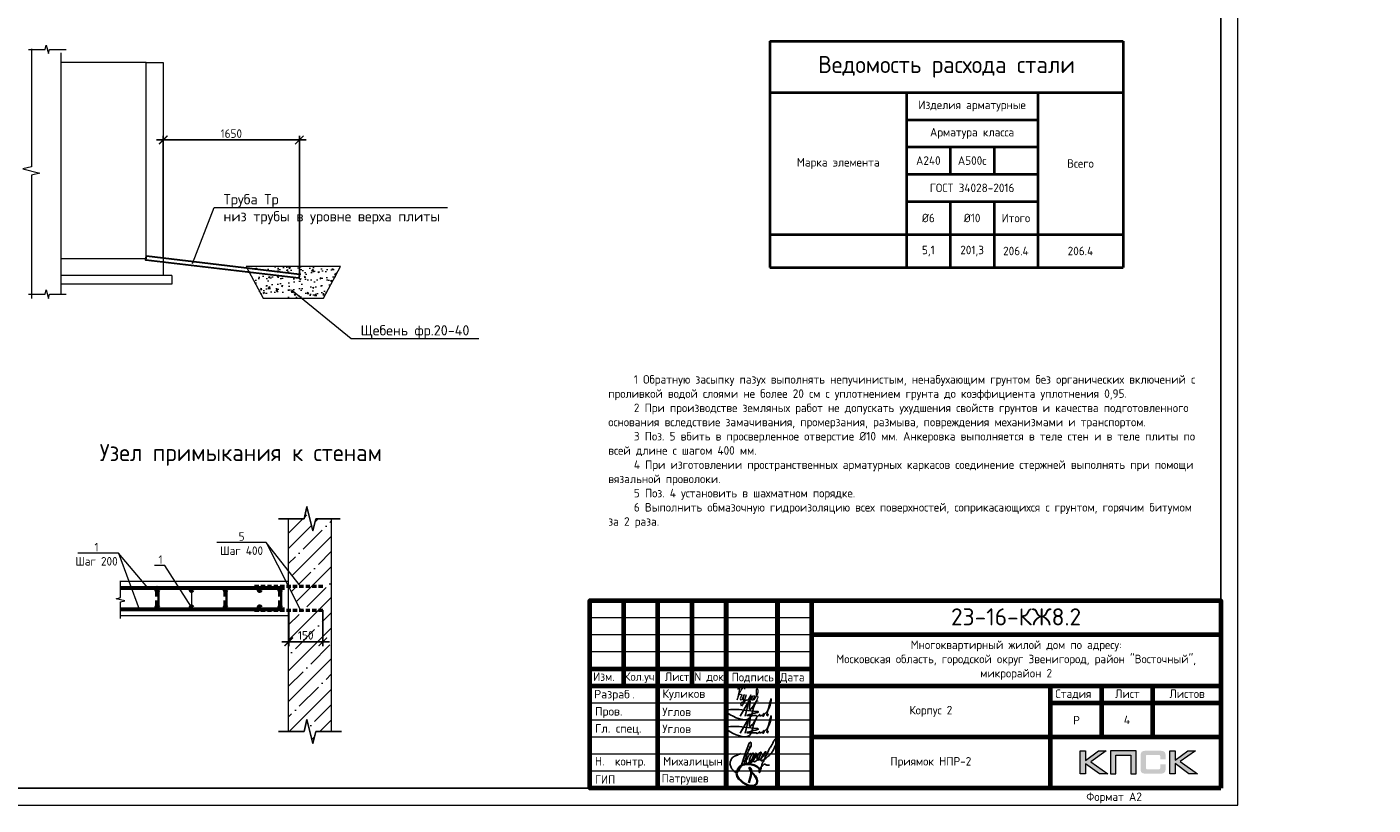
# Model space of a CAD drawing. Header units: millimetres. Extents: x 130535 to 1380046, y -52734 to 121434.
# Tile 23 of 64: x 434036 to 473498, y -7790 to 15027. Entities that reach past the tile are written whole.
import ezdxf
from ezdxf import colors
from ezdxf.entities.mleader import LeaderData, LeaderLine
from ezdxf.enums import TextEntityAlignment as Align
from ezdxf.math import Vec2, Vec3

# ---------------------------------------------------------------- set-up
doc = ezdxf.new("R2010")
doc.units = ezdxf.units.MM
doc.linetypes.add('DASHED2', pattern=[0.375, 0.25, -0.125])
doc.layers.get('DEFPOINTS').update_dxf_attribs({"color": 1, "lineweight": 0})
for name, color, linetype, lineweight in [('0.15', 252, 'Continuous', 15), ('Standard', 7, 'Continuous', 25), ('АС-Таблицы', 7, 'Continuous', 20), ('Выноски', 20, 'Continuous', 20), ('Основная 0.35', 200, 'Continuous', 35), ('Основная 0.6', 142, 'Continuous', 60), ('Основная 0.60', 142, 'Continuous', 60), ('РАЗМЕРЫ', 1, 'Continuous', 9), ('Рамка', 7, 'Continuous', 70), ('Символы 0.20', 1, 'Continuous', 20), ('Текст', 7, 'Continuous', 25), ('Текст 0.25', 82, 'Continuous', 25), ('Тонкая', 81, 'Continuous', 20), ('Тонкая 0.20', 30, 'Continuous', 20), ('ТОНКИЕ', 7, 'Continuous', 9), ('штриховка', 7, 'Continuous', 18)]:
    doc.layers.add(name, color=color, linetype=linetype, lineweight=lineweight)
for name, color, linetype in [('ИЗМ', 3, 'Continuous'), ('Колонны', 7, 'Continuous'), ('ТОЛСТЫЕ_ОСНОВНЫЕ', 6, 'Continuous')]:
    doc.layers.add(name, color=color, linetype=linetype)
doc.styles.add('GOST-2.304_Type-B', font='GOST Common.ttf')
doc.styles.add('style1', font='GOST Common.ttf', dxfattribs={"height": 500})
doc.styles.add('ГОСТ', font='isocpeur.ttf')
doc.dimstyles.new('СПДС', dxfattribs={"dimscale": 100, "dimtxt": 2.5, "dimasz": 2.5, "dimexe": 1.25, "dimexo": 0, "dimtad": 1, "dimdec": 0, "dimtxsty": 'GOST-2.304_Type-B', "dimblk": 'ARCHTICK', "dimcen": 2.5, "dimdle": 2, "dimadec": 0, "dimazin": 2, "dimtfac": 0.75, "dimtdec": 0, "dimtmove": 1, "dimatfit": 3, "dimfxl": 1, "dimtolj": 1, "dimarcsym": 1})

# ---------------------------------------------------------------- blocks, each defined once
blk = doc.blocks.new('_None')
blk = doc.blocks.new('СЛОЖНЫЙ_ОБЪЕКТ_0')
at = {"layer": 'Standard', "color": 7, "linetype": 'Continuous', "lineweight": 25}
for points, start_tangent, end_tangent in [([(-5.888, 1.589), (-5.939, 1.691), (-5.972, 1.691), (-6.022, 1.617), (-6.064, 1.496), (-6.076, 1.414), (-6.076, 1.373), (-6.09, 1.219), (-6.071, 1.071), (-6.041, 1.003), (-6.009, 0.988), (-5.985, 1.012), (-5.95, 1.047), (-5.922, 1.075), (-5.915, 1.097), (-5.843, 1.207), (-5.798, 1.324), (-5.779, 1.438), (-5.77, 1.604), (-5.809, 1.746), (-5.833, 1.77), (-5.864, 1.752), (-5.885, 1.721), (-5.913, 1.566), (-5.919, 1.492), (-5.925, 1.334), (-5.906, 1.223), (-5.871, 1.161), (-5.807, 1.124), (-5.751, 1.203), (-5.713, 1.262), (-5.692, 1.316), (-5.66, 1.414), (-5.641, 1.525), (-5.625, 1.661), (-5.641, 1.808), (-5.657, 1.824), (-5.667, 1.824), (-5.695, 1.763), (-5.714, 1.672), (-5.725, 1.541), (-5.722, 1.421), (-5.665, 1.291), (-5.617, 1.276), (-5.55, 1.31), (-5.459, 1.426), (-5.4, 1.599), (-5.374, 1.864), (-5.388, 1.981), (-5.406, 1.999), (-5.432, 1.973), (-5.463, 1.934), (-5.509, 1.789), (-5.527, 1.661), (-5.508, 1.54), (-5.457, 1.473), (-5.411, 1.463), (-5.347, 1.501), (-5.271, 1.621), (-5.193, 1.738), (-5.143, 1.879), (-5.113, 2.032), (-5.113, 2.111), (-5.121, 2.138), (-5.14, 2.12), (-5.169, 2.039), (-5.206, 1.924), (-5.241, 1.787), (-5.254, 1.679), (-5.254, 1.582), (-5.237, 1.516), (-5.219, 1.498), (-5.191, 1.482), (-5.154, 1.519), (-5.086, 1.578), (-4.953, 1.776), (-4.759, 2.173), (-4.667, 2.981), (-4.667, 3.227), (-4.687, 3.262), (-4.715, 3.262), (-4.742, 3.235), (-4.777, 3.18), (-4.872, 2.956), (-4.891, 2.749), (-4.921, 2.579), (-4.956, 2.444), (-5.001, 2.097), (-5.045, 1.672), (-5.064, 1.441), (-5.075, 1.334), (-5.055, 1.102), (-5.04, 0.878), (-5.04, 0.777), (-5.052, 0.744), (-5.068, 0.75), (-5.077, 0.776), (-5.092, 0.804), (-5.084, 1.076), (-4.938, 1.346), (-4.909, 1.375), (-4.851, 1.355), (-4.78, 1.355), (-4.616, 1.413)], (-0.169301, 0.985564), (0.921845, 0.387559)), ([(-6.577, 1.472), (-6.789, 1.26), (-6.973, 1.076), (-7.024, 0.851), (-7.024, 0.746), (-6.996, 0.632), (-6.845, 0.434), (-6.702, 0.33), (-6.548, 0.258), (-6.432, 0.258), (-6.35, 0.355), (-6.314, 0.52), (-6.284, 0.767), (-6.284, 1.007), (-6.298, 1.279), (-6.31, 1.543), (-6.302, 2.038), (-6.285, 2.303), (-6.246, 2.371), (-6.174, 2.3), (-6.144, 2.003), (-6.194, 1.851)], (-0.677851, -0.735199), (-0.339746, -0.940517)), ([(-6.181, 2.142), (-6.172, 1.967), (-6.172, 1.841), (-6.18, 1.7), (-6.18, 1.412), (-6.17, 1.216), (-6.17, 1.117), (-6.148, 0.957), (-6.119, 0.827)], (0.06248, -0.998046), (0.223108, -0.974794)), ([(-6.329, 1.089), (-6.3, 1.083), (-6.267, 1.081), (-6.233, 1.097), (-6.195, 1.113), (-6.161, 1.123), (-6.143, 1.143), (-6.118, 1.168)], (0.983291, -0.18204), (0.7365, 0.676437))]:
    blk.add_spline(points, degree=3, dxfattribs=dict(at, start_tangent=start_tangent, end_tangent=end_tangent))
blk = doc.blocks.new('Роспись')
at = {"layer": 'Текст', "color": 4}
blk.add_lwpolyline([(4.18, 0.67), (6.68, 5.03), (5.62, 0.66)], dxfattribs=at)
for points in [[(7.11, 5.14), (7.17, 2.59), (9.02, 5.2), (8.57, 4.35), (6.55, -0.29), (0.19, 1.88), (9.09, 2.02)], [(11.23, 1.12), (12.72, 3.08), (13.28, 5.66), (11.96, 0.97)], [(9.09, 2.02), (9.4, 1.96), (6.15, 0.84), (8.42, 0.77), (8.9, 0.77)], [(8.9, 0.77), (8.97, 0.64), (9.94, 1.16)], [(9.94, 1.16), (9.82, 0.79), (10.85, 0.93)], [(10.85, 0.93), (11.13, 1.44), (11.23, 1.11), (10.92, 0.57), (10.85, 0.93)], [(11.23, 1.12), (11.03, 1.05), (10.98, 1.33), (11.05, 1.41)], [(11.96, 0.97), (12.16, 0.71), (12.34, 1.19), (12.03, 1.14), (11.96, 0.97)]]:
    blk.add_spline(points, degree=3, dxfattribs=at)
blk = doc.blocks.new('11')
at = {"layer": 'Выноски'}
for p, q in [((47885, 66608), (47944, 66700)), ((47944, 66700), (47962, 66737)), ((47962, 66737), (47989, 66781)), ((47989, 66781), (48016, 66806)), ((48016, 66806), (48038, 66823)), ((48038, 66823), (48060, 66786)), ((48060, 66786), (48058, 66769))]:
    blk.add_line(p, q, dxfattribs=at)
blk.add_lwpolyline([(47863, 66761), (47937, 66865), (47843, 66458), (47885, 66564), (47905, 66616), (47954, 66628), (47979, 66606), (47957, 66539), (47937, 66487), (47947, 66458), (47991, 66470), (48051, 66611), (48041, 66569), (48023, 66505), (48023, 66448), (48065, 66448), (48090, 66529), (48110, 66608), (48043, 66369), (47972, 66275), (47954, 66344), (47991, 66389), (48078, 66431), (48142, 66470), (48154, 66441), (48204, 66512), (48246, 66606), (48209, 66455), (48204, 66418), (48295, 66574), (48265, 66463), (48265, 66455), (48312, 66453), (48342, 66529), (48347, 66584), (48337, 66465), (48349, 66453), (48401, 66569), (48443, 66616), (48461, 66678), (48466, 66727), (48436, 66811), (48399, 66754), (48399, 66618), (48389, 66549), (48374, 66507), (48416, 66564), (48441, 66576), (48451, 66524), (48433, 66482), (48419, 66453), (48424, 66428), (48458, 66421)], dxfattribs=at)
blk = doc.blocks.new('A$Cd09756da')
h = blk.add_hatch(color=0)
h.paths.add_polyline_path([(-3363, 1089), (-3590, 1089), (-3962, 809), (-3962, 1089), (-4120, 1089), (-4120, 417), (-3962, 417), (-3962, 712), (-3560, 417), (-3308, 417), (-3809, 772)])
h.paths.add_polyline_path([(-3080, 963), (-2635, 963), (-2635, 417), (-2478, 417), (-2478, 1089), (-2645, 1089), (-3236, 1089), (-3236, 930), (-3236, 417), (-3080, 417)])
h.paths.add_polyline_path([(-1340, 1093), (-1498, 1093), (-1498, 420), (-1340, 420), (-1340, 716), (-938, 420), (-686, 420), (-1187, 776), (-741, 1093), (-968, 1093), (-1340, 813)])
at = {"true_color": 0x5f007f}
blk.add_hatch(color=206, dxfattribs=at).paths.add_polyline_path([(-1629, 1018), (-1631, 1026), (-1634, 1032), (-1638, 1038), (-1641, 1044), (-1644, 1049), (-1649, 1054), (-1653, 1059), (-1657, 1063), (-1662, 1066), (-1668, 1071), (-1674, 1074), (-1681, 1077), (-1688, 1079), (-1696, 1082), (-1703, 1084), (-1721, 1088), (-1741, 1091), (-1762, 1092), (-1786, 1093), (-2187, 1093), (-2210, 1092), (-2231, 1091), (-2251, 1088), (-2268, 1084), (-2276, 1082), (-2284, 1079), (-2291, 1077), (-2297, 1073), (-2303, 1071), (-2310, 1066), (-2315, 1063), (-2319, 1059), (-2323, 1054), (-2327, 1049), (-2331, 1044), (-2335, 1038), (-2337, 1032), (-2340, 1025), (-2343, 1018), (-2345, 1010), (-2348, 994), (-2351, 976), (-2353, 956), (-2353, 934), (-2353, 580), (-2353, 557), (-2351, 537), (-2348, 519), (-2345, 502), (-2343, 495), (-2340, 488), (-2337, 481), (-2335, 474), (-2331, 469), (-2327, 463), (-2323, 459), (-2319, 454), (-2315, 450), (-2309, 446), (-2303, 443), (-2297, 439), (-2291, 436), (-2283, 434), (-2276, 431), (-2268, 429), (-2251, 425), (-2231, 423), (-2209, 421), (-2187, 420), (-1786, 420), (-1762, 421), (-1741, 422), (-1721, 425), (-1704, 428), (-1696, 431), (-1688, 433), (-1681, 436), (-1674, 439), (-1668, 442), (-1662, 446), (-1657, 450), (-1653, 454), (-1649, 458), (-1644, 463), (-1641, 468), (-1638, 474), (-1634, 481), (-1631, 487), (-1629, 495), (-1626, 502), (-1623, 519), (-1620, 537), (-1619, 557), (-1618, 580), (-1618, 691), (-1775, 691), (-1775, 600), (-1775, 594), (-1776, 588), (-1777, 582), (-1779, 577), (-1781, 572), (-1783, 568), (-1786, 564), (-1789, 560), (-1792, 557), (-1797, 554), (-1801, 552), (-1806, 550), (-1811, 548), (-1817, 548), (-1824, 547), (-1830, 546), (-2153, 546), (-2159, 547), (-2164, 548), (-2168, 550), (-2172, 552), (-2176, 555), (-2180, 557), (-2183, 561), (-2186, 565), (-2189, 569), (-2191, 573), (-2193, 578), (-2194, 583), (-2196, 593), (-2197, 602), (-2197, 925), (-2197, 931), (-2196, 936), (-2195, 941), (-2193, 946), (-2192, 950), (-2190, 954), (-2187, 957), (-2185, 961), (-2181, 963), (-2178, 966), (-2173, 968), (-2169, 970), (-2164, 971), (-2160, 972), (-2154, 972), (-2149, 972), (-1830, 972), (-1824, 972), (-1817, 972), (-1812, 970), (-1807, 969), (-1802, 967), (-1797, 965), (-1793, 961), (-1790, 958), (-1786, 954), (-1783, 950), (-1781, 946), (-1779, 941), (-1777, 936), (-1776, 931), (-1775, 925), (-1775, 918), (-1775, 844), (-1618, 844), (-1618, 934), (-1619, 956), (-1620, 976), (-1623, 994), (-1627, 1010)])
at = {"color": 0, "lineweight": 0}
for points in [[(-4120, 417), (-4120, 1089), (-3962, 1089), (-3962, 809), (-3590, 1089), (-3363, 1089), (-3809, 772), (-3308, 417), (-3560, 417), (-3962, 712), (-3962, 417), (-4120, 417)], [(-3080, 417), (-3080, 963), (-2635, 963), (-2635, 417), (-2478, 417), (-2478, 1089), (-2645, 1089), (-3236, 1089), (-3236, 930), (-3236, 417), (-3080, 417)], [(-1498, 420), (-1498, 1093), (-1340, 1093), (-1340, 813), (-968, 1093), (-741, 1093), (-1187, 776), (-686, 420), (-938, 420), (-1340, 716), (-1340, 420), (-1498, 420)]]:
    blk.add_lwpolyline(points, close=True, dxfattribs=at)
at = {"lineweight": 35}
blk.add_lwpolyline([(-13508, 523), (-13547, 578), (-13600, 632), (-13677, 670), (-13759, 693), (-13818, 702), (-13912, 702), (-14016, 676), (-14099, 633), (-14147, 575), (-14180, 499), (-14196, 424), (-14178, 345), (-14125, 271), (-14070, 216), (-14013, 165), (-13943, 121), (-13865, 83), (-13793, 64), (-13740, 64), (-13666, 78), (-13601, 136), (-13593, 202), (-13604, 266), (-13651, 344), (-13699, 405), (-13737, 443), (-13779, 503), (-13800, 532), (-13813, 569), (-13820, 591), (-13820, 601), (-13802, 592), (-13787, 577), (-13771, 554), (-13766, 528), (-13766, 443), (-13775, 355), (-13799, 285), (-13814, 219), (-13841, 149)], dxfattribs=at)
at = {"layer": 'Рамка'}
for p, q in [((-17500, 3000), (-17500, 5500)), ((-16500, 0), (-16500, 5500)), ((-15500, 3000), (-15500, 5500)), ((-14500, 0), (-14500, 5500)), ((-14500, 5500), (-14500, 0)), ((-13000, 5500), (-13000, 0)), ((-13000, 0), (-13000, 5500)), ((-12000, 5500), (-12000, 0)), ((-12000, 4500), (0, 4500)), ((-18500, 3500), (-12000, 3500)), ((-18500, 3000), (0, 3000)), ((-5000, 3000), (-5000, 0)), ((-3500, 3000), (-3500, 1500)), ((-2000, 3000), (-2000, 1500)), ((-5000, 2500), (0, 2500)), ((-5000, 2500), (0, 2500)), ((-12000, 1500), (0, 1500))]:
    blk.add_line(p, q, dxfattribs=at)
at = {"layer": 'Рамка', "lineweight": 15}
for p, q in [((-18500, 5000), (-12000, 5000)), ((-18500, 4500), (-12000, 4500)), ((-18500, 4000), (-12000, 4000)), ((-18500, 2500), (-12000, 2500)), ((-18500, 2000), (-12000, 2000)), ((-18500, 1500), (-12000, 1500)), ((-18500, 1000), (-12000, 1000)), ((-18500, 500), (-12000, 500))]:
    blk.add_line(p, q, dxfattribs=at)
at = {"layer": 'Рамка'}
blk.add_lwpolyline([(0, 0), (-18500, 0), (-18500, 5500), (0, 5500)], close=True, dxfattribs=at)
at = {"color": 18, "true_color": 0x000000, "xscale": 100, "yscale": 100, "zscale": 100}
for p in [(-14508, 2045), (-14508, 1545)]:
    blk.add_blockref('Роспись', p, dxfattribs=at)
at = {"layer": '0.15', "xscale": 462, "yscale": 462, "zscale": 462, "rotation": 339.9822667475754}
blk.add_blockref('СЛОЖНЫЙ_ОБЪЕКТ_0', (-11452, -669), dxfattribs=at)
at = {"layer": 'Выноски'}
blk.add_blockref('11', (-62024, -63871), dxfattribs=at)
at = {"color": 7, "style": 'ГОСТ'}
for s, p in [('Разраб', (-18371, 2627)), ('.', (-17258, 2627))]:
    blk.add_text(s, height=250, dxfattribs=at).set_placement(p)
at = {"layer": 'РАЗМЕРЫ', "color": 7, "char_height": 250, "attachment_point": 4, "style": 'ГОСТ'}
for s, insert in [('{\\C256;Куликов}', (-16371, 2734)), ('Пров.', (-18346, 2215)), ('Углов', (-16371, 2234)), ('Гл. спец.', (-18346, 1715)), ('Углов', (-16371, 1734))]:
    blk.add_mtext_dynamic_manual_height_columns(s, width=2000, gutter_width=1250, heights=[0], dxfattribs=dict(at, insert=insert))
at = {"layer": 'РАЗМЕРЫ', "color": 7, "linetype": 'Continuous', "char_height": 250, "width": 2000, "attachment_point": 4, "style": 'GOST-2.304_Type-B'}
for s, insert in [(' Н.  контр.', (-18500, 750)), (' ГИП', (-18500, 250)), (' Михалицын', (-16500, 750)), ('Патрушев', (-16394, 255))]:
    blk.add_mtext(s, dxfattribs=dict(at, insert=insert))
at = {"layer": 'Текст', "color": 7, "style": 'ГОСТ'}
blk.add_text('23-16-КЖ8.2', height=500, dxfattribs=at).set_placement((-6003, 5019), align=Align.MIDDLE_CENTER)
at = {"layer": 'Текст', "color": 7, "style": 'GOST-2.304_Type-B'}
for s, p in [('Изм.', (-18400, 3141)), ('Кол.уч.', (-17490, 3143)), ('Лист', (-16298, 3139)), ('N док.', (-15435, 3141)), ('Подпись', (-14340, 3127)), ('Дата', (-12920, 3127)), ('Стадия', (-4850, 2640)), ('Лист', (-3100, 2640)), ('Листов', (-1508, 2640)), ('Р', (-4328, 1863))]:
    blk.add_text(s, height=250, dxfattribs=at).set_placement(p)
at = {"layer": 'Текст', "color": 7, "linetype": 'Continuous', "lineweight": 0, "char_height": 250, "attachment_point": 5, "style": 'GOST-2.304_Type-B'}
for s, insert, width in [('Многоквартирный жилой дом по адресу:\\PМосковская область, городской округ Звенигород, район "Восточный", микрорайон 2', (-6000, 3750), 12000), ('Корпус 2', (-8500, 2250), 7000)]:
    blk.add_mtext(s, dxfattribs=dict(at, insert=insert, width=width))
blk = doc.blocks.new('*U5')
at = {"layer": 'ТОЛСТЫЕ_ОСНОВНЫЕ', "color": 6}
blk.add_lwpolyline([(20, 5), (589, 5), (589, 415), (20, 415)], close=True, dxfattribs=at)
at = {"layer": 'ТОНКИЕ'}
blk.add_lwpolyline([(0, 0), (594, 0), (594, 420), (0, 420)], close=True, dxfattribs=at)
at = {"layer": 'Текст', "style": 'style1'}
blk.add_text('Формат А2', height=2.5, dxfattribs=at).set_placement((549.57, 1.2))
blk = doc.blocks.new('*T408')
at = {"layer": 'Основная 0.6', "color": 0, "lineweight": 40, "transparency": 16777216}
for p, q in [((0, 0), (10350, 0)), ((0, 0), (0, -6633)), ((10350, 0), (10350, -6633)), ((0, -1500), (10350, -1500)), ((4000, -1500), (4000, -6633)), ((7850, -1500), (7850, -6633)), ((4000, -2300), (7850, -2300)), ((4000, -3100), (7850, -3100)), ((5283, -3100), (5283, -3900)), ((6567, -3100), (6567, -3900)), ((4000, -3900), (7850, -3900)), ((4000, -4700), (7850, -4700)), ((5283, -4700), (5283, -6633)), ((6567, -4700), (6567, -6633)), ((0, -5667), (10350, -5667)), ((0, -6633), (10350, -6633))]:
    blk.add_line(p, q, dxfattribs=at)
at = {"layer": 'Основная 0.6', "color": 0, "transparency": 16777216, "attachment_point": 5, "style": 'GOST-2.304_Type-B'}
for s, insert, char_height, width in [('Ведомость расхода стали', (5175, -750), 500, 10050), ('Изделия арматурные', (5925, -1900), 250, 3550), ('Арматура класса', (5925, -2700), 250, 3550), ('Марка элемента', (2000, -3583), 250, 3700), ('А240', (4642, -3500), 250, 983.33), ('А500с', (5925, -3500), 250, 983.33), ('Всего', (9100, -3583), 250, 2200), ('ГОСТ 34028-2016', (5925, -4300), 250, 3550), ('%%C6', (4642, -5183), 250, 983.33), ('%%C10', (5925, -5183), 250, 983.33), ('Итого', (7208, -5183), 250, 983.33), ('5,1', (4642, -6150), 250, 983.33), ('201,3', (5925, -6150), 250, 983.33), ('206.4', (7208, -6150), 250, 983.33), ('206.4', (9100, -6150), 250, 2200)]:
    blk.add_mtext(s, dxfattribs=dict(at, insert=insert, char_height=char_height, width=width))
blk = doc.blocks.new('*T411')
at = {"layer": 'АС-Таблицы', "color": 0, "linetype": 'ByBlock', "lineweight": -2, "transparency": 16777216}
for p, q in [((0, 0), (1500, 0)), ((0, -1000), (1500, -1000))]:
    blk.add_line(p, q, dxfattribs=at)
at = {"layer": 'АС-Таблицы', "color": 0, "linetype": 'ByBlock', "lineweight": 50, "transparency": 16777216}
for p, q in [((0, 0), (0, -1000)), ((1500, 0), (1500, -1000))]:
    blk.add_line(p, q, dxfattribs=at)
at = {"layer": 'АС-Таблицы', "color": 0, "transparency": 16777216, "insert": (750, -500), "char_height": 250, "width": 1000, "attachment_point": 5, "style": 'ГОСТ'}
blk.add_mtext('4', dxfattribs=at)
blk = doc.blocks.new('_ArchTick')
at = {"color": 0, "linetype": 'ByBlock', "const_width": 0.15}
blk.add_lwpolyline([(-0.5, -0.5), (0.5, 0.5)], dxfattribs=at)
blk = doc.blocks.new('*D464')
at = {"layer": 'DEFPOINTS', "color": 0, "linetype": 'Continuous', "lineweight": 0, "transparency": 16777216}
for p in [(438031, 11712), (438031, 8254), (442024, 7782)]:
    blk.add_point(p, dxfattribs=at)
at = {"layer": 'РАЗМЕРЫ', "color": 0, "linetype": 'Continuous', "lineweight": -2, "transparency": 16777216}
for p, q in [((442224, 11712), (437831, 11712)), ((438031, 8254), (438031, 11837)), ((442024, 7782), (442024, 11837))]:
    blk.add_line(p, q, dxfattribs=at)
at = {"layer": 'РАЗМЕРЫ', "color": 0, "linetype": 'Continuous', "lineweight": -2, "transparency": 16777216, "xscale": 250, "yscale": 250, "zscale": 250, "rotation": 180}
blk.add_blockref('_ArchTick', (438031, 11712), dxfattribs=at)
at = {"layer": 'РАЗМЕРЫ', "color": 0, "linetype": 'Continuous', "lineweight": -2, "transparency": 16777216, "xscale": 250, "yscale": 250, "zscale": 250}
blk.add_blockref('_ArchTick', (442024, 11712), dxfattribs=at)
at = {"layer": 'РАЗМЕРЫ', "color": 0, "linetype": 'Continuous', "lineweight": 0, "transparency": 16777216, "insert": (440027, 11899), "char_height": 250, "attachment_point": 5, "style": 'GOST-2.304_Type-B'}
blk.add_mtext('\\A1;1650', dxfattribs=at)
blk = doc.blocks.new('*D590')
at = {"layer": 'DEFPOINTS', "color": 0, "linetype": 'Continuous', "lineweight": 0, "transparency": 16777216}
for p in [(441709, -2076), (442709, -2076), (442709, -3002)]:
    blk.add_point(p, dxfattribs=at)
at = {"layer": 'РАЗМЕРЫ', "color": 0, "linetype": 'Continuous', "lineweight": -2, "transparency": 16777216}
for p, q in [((441709, -2076), (441709, -3127)), ((442709, -2076), (442709, -3127)), ((441509, -3002), (442909, -3002))]:
    blk.add_line(p, q, dxfattribs=at)
at = {"layer": 'РАЗМЕРЫ', "color": 0, "linetype": 'Continuous', "lineweight": -2, "transparency": 16777216, "xscale": 250, "yscale": 250, "zscale": 250, "rotation": 180}
blk.add_blockref('_ArchTick', (441709, -3002), dxfattribs=at)
at = {"layer": 'РАЗМЕРЫ', "color": 0, "linetype": 'Continuous', "lineweight": -2, "transparency": 16777216, "xscale": 250, "yscale": 250, "zscale": 250}
blk.add_blockref('_ArchTick', (442709, -3002), dxfattribs=at)
at = {"layer": 'РАЗМЕРЫ', "color": 0, "linetype": 'Continuous', "lineweight": 0, "transparency": 16777216, "insert": (442209, -2814), "char_height": 250, "attachment_point": 5, "style": 'GOST-2.304_Type-B'}
blk.add_mtext('\\A1;150', dxfattribs=at)

msp = doc.modelspace()

# ---------------------------------------------------------------- hatches: boundary and pattern name
at = {"layer": 'Колонны', "linetype": 'Continuous', "lineweight": 0}
h = msp.add_hatch(dxfattribs=at)
h.set_pattern_fill('AR-CONC', color=256, scale=2.5)
h.set_pattern_definition([(50, (736663.08, 527043.2), (455.46167, -39.84771), [47.625, -523.875]), (355, (736663.1, 527043.2), (-88.10855, 477.6421), [38.1, -419.10146]), (100.451445, (736701.03, 527039.86), (367.35312, 437.79438), [40.47502, -445.2256]), (46.1842, (736663.1, 527170.2), (677.6976, -105.1058), [71.4375, -785.8125]), (96.63556, (736719.55, 527161.4), (593.5103, 618.5653), [60.71256, -667.839]), (351.18415, (736663.1, 527170.2), (593.5103, 618.5653), [57.1499, -628.6493]), (21, (736726.58, 527138.43), (379.03598, -255.663), [47.625, -523.875]), (326, (736726.6, 527138.43), (154.50507, 460.4699), [38.1, -419.1]), (71.451445, (736758.16, 527117.13), (533.54105, 204.80692), [40.47502, -445.22484]), (37.5, (736663.08, 527043.18), (7.72151, 211.387597), [0, -414.02, 0, -425.45, 0, -420.6875]), (7.5, (736663.08, 527043.18), (167.04916, 250.45144), [0, -242.57, 0, -404.495, 0, -160.3375]), (327.5, (736521.47, 527043.18), (338.97649, -14.32186), [0, -158.75, 0, -495.3, 0, -657.225]), (317.5, (736457.97, 527043.18), (370.32295, 63.56623), [0, -206.375, 0, -328.93, 0, -466.725])])
h.paths.add_polyline_path([(440556.8, 7829.3), (442010.9, 7657.4), (442024.1, 7781.7), (440484.8, 7963.6), (440463.8, 8002.8), (443229.2, 8002.8), (442729.2, 7069.6), (440963.8, 7069.6)])
at = {"layer": 'штриховка', "linetype": 'Continuous', "lineweight": 0}
h = msp.add_hatch(dxfattribs=at)
h.set_pattern_fill('ANSI35', color=256, scale=100)
h.set_pattern_definition([(45, (-143606.7, 122964.8), (-449.0128, 449.0128), []), (45, (-143157.7, 122964.8), (-449.0128, 449.0128), [793.75, -158.75, 0, -158.75])])
h.paths.add_polyline_path([(441708.5, -2234), (441708.5, -2234), (441708.5, -2075.7), (442056.5, -2075.7), (441708.5, -1392.6), (441708.5, -1373.2), (442056.5, -1373.2), (441708.5, -931.7), (441708.5, 606), (442158.5, 606), (442246, 956), (442421, 256), (442508.5, 606), (442958.5, 606), (442958.5, -5634), (442508.5, -5634), (442421, -5984), (442246, -5284), (442158.5, -5634), (441708.5, -5634)])

# ---------------------------------------------------------------- linework, layer by layer
at = {"color": 0, "linetype": 'ByBlock', "lineweight": -2}
for p, q in [((441708.5, 606), (441408.5, 606)), ((442158.5, 606), (441708.5, 606)), ((443219.9, 606), (442508.5, 606)), ((441708.5, -5634), (441408.5, -5634)), ((442158.5, -5634), (441708.5, -5634)), ((442958.5, -5634), (442508.5, -5634)), ((442958.5, -5634), (443258.5, -5634))]:
    msp.add_line(p, q, dxfattribs=at)
at = {"linetype": 'DASHED2', "lineweight": 50, "ltscale": 500}
for p, q in [((440708.5, -1373.2), (442708.5, -1373.2)), ((440708.5, -2075.7), (442708.5, -2075.7))]:
    msp.add_line(p, q, dxfattribs=at)
at = {"linetype": 'ByBlock', "lineweight": 20, "ltscale": 0.5}
msp.add_lwpolyline([(434167.3, 14388.6), (434167.3, 10926.1), (433917.3, 10863.6), (434417.3, 10738.6), (434167.3, 10676.1), (434167.3, 7063.6)], dxfattribs=at)
at = {"color": 0, "linetype": 'ByBlock', "lineweight": -2}
for points in [[(442508.5, 606), (442421, 256), (442246, 956), (442158.5, 606)], [(442508.5, -5634), (442421, -5984), (442246, -5284), (442158.5, -5634)]]:
    msp.add_lwpolyline(points, dxfattribs=at)
at = {"layer": 'ИЗМ', "linetype": 'Continuous', "lineweight": 30}
msp.add_lwpolyline([(437537.3, 8312), (442024.1, 7781.7), (442010.9, 7657.4), (437524.1, 8187.7), (437537.3, 8312)], dxfattribs=at)
at = {"layer": 'ИЗМ', "linetype": 'Continuous', "lineweight": 0}
msp.add_lwpolyline([(443229.2, 8002.8), (440463.8, 8002.8), (440963.8, 7069.6), (442729.2, 7069.6)], close=True, dxfattribs=at)
at = {"layer": 'Основная 0.35'}
for p, q in [((437828.5, -1424), (437828.5, -1674)), ((437888.5, -1424), (437888.5, -2044)), ((439828.5, -1424), (439828.5, -1674)), ((439888.5, -1424), (439888.5, -2044)), ((441428.5, -1424), (441428.5, -1674)), ((441488.5, -1424), (441488.5, -2044)), ((437828.5, -2044), (437828.5, -1794)), ((439828.5, -2044), (439828.5, -1794)), ((441428.5, -2044), (441428.5, -1794))]:
    msp.add_line(p, q, dxfattribs=at)
for centre, start, end in [((437858.5, -1424), 0, 180), ((441458.5, -1424), 0, 180), ((437858.5, -2044), 180, 0), ((441458.5, -2044), 180, 0)]:
    msp.add_arc(centre, 30, start, end, dxfattribs=at)
at = {"layer": 'Основная 0.60'}
for p, q in [((436781.1, -1424), (441583.5, -1424)), ((436781.1, -2044), (441583.5, -2044))]:
    msp.add_line(p, q, dxfattribs=at)
for centre in [(437858.5, -1484), (438858.5, -1484), (439858.5, -1484), (440858.5, -1484), (441458.5, -1484), (437858.5, -1984), (438858.5, -1984), (439858.5, -1984), (440858.5, -1984), (441458.5, -1984)]:
    msp.add_circle(centre, 30, dxfattribs=at)
at = {"layer": 'РАЗМЕРЫ', "linetype": 'Continuous', "lineweight": 0}
for p, q in [((441044.4, -89.1), (442056.5, -2075.7)), ((436722.6, -400.2), (437323, -2044))]:
    msp.add_line(p, q, dxfattribs=at)
at = {"layer": 'Символы 0.20'}
for points in [[(436722.6, -400.2), (435528, -400.2)], [(437581.6, -1424), (436722.6, -400.2)]]:
    msp.add_lwpolyline(points, dxfattribs=at)
at = {"layer": 'Тонкая'}
for points in [[(434082.9, 14369.2), (434157.9, 14369.2), (434572.7, 14369.2), (434603.9, 14494.2), (434666.4, 14244.2), (434697.7, 14369.2), (435112.4, 14369.2), (435187.4, 14369.2)], [(434082.9, 7191.6), (434157.9, 7191.6), (434572.7, 7191.6), (434603.9, 7316.6), (434666.4, 7066.6), (434697.7, 7191.6), (435112.4, 7191.6), (435187.4, 7191.6)], [(436781.1, -2322.2), (436781.1, -2247.2), (436781.1, -1832.4), (436906.1, -1801.2), (436656.1, -1738.7), (436781.1, -1707.4), (436781.1, -1292.7), (436781.1, -1217.7)]]:
    msp.add_lwpolyline(points, dxfattribs=at)
at = {"layer": 'Тонкая 0.20'}
for p, q in [((435030.7, 14263.6), (435030.7, 7191.6)), ((437530.7, 13987.3), (435030.7, 13987.3)), ((437530.7, 13987.3), (438030.7, 13987.3)), ((437530.7, 8249.8), (437530.7, 13987.3)), ((438030.7, 13987.3), (438030.7, 8249.8)), ((437530.7, 8237.3), (437530.7, 11319.6)), ((438030.7, 11319.6), (438030.7, 7737.3)), ((435030.7, 8237.3), (437530.7, 8237.3)), ((438280.7, 7737.3), (435030.7, 7737.3)), ((438280.7, 7737.3), (438280.7, 7487.3)), ((438280.7, 7487.3), (435030.7, 7487.3))]:
    msp.add_line(p, q, dxfattribs=at)
at = {"layer": 'Тонкая 0.20', "ltscale": 6}
for p, q in [((441708.5, -5634), (441708.5, 606)), ((442958.5, 606), (442958.5, -5634))]:
    msp.add_line(p, q, dxfattribs=at)
at = {"layer": 'Тонкая 0.20'}
for points in [[(441708.5, -1234), (436781.1, -1234)], [(436781.1, -2234), (441708.5, -2234), (441708.5, -1234)]]:
    msp.add_lwpolyline(points, dxfattribs=at)

# ---------------------------------------------------------------- block references
at = {"xscale": 100, "yscale": 100, "zscale": 100}
msp.add_blockref('*U5', (410134.8, -7790.1), dxfattribs=at)
for name, p in [('*T408', (455819, 14607.2)), ('*T411', (465534.8, -4790.1))]:
    msp.add_blockref(name, p)
at = {"lineweight": 50, "ltscale": 100}
msp.add_blockref('A$Cd09756da', (469034.8, -7290.1), dxfattribs=at)

# ---------------------------------------------------------------- texts
at = {"color": 1, "linetype": 'Continuous', "lineweight": 30, "insert": (460534.8, -6540.1), "char_height": 250, "width": 7000, "attachment_point": 5, "style": 'GOST-2.304_Type-B'}
msp.add_mtext('{\\C256;Приямок НПР-2}', dxfattribs=at)
at = {"layer": 'Символы 0.20', "insert": (436075.5, -100.2), "char_height": 250, "attachment_point": 2, "style": 'GOST-2.304_Type-B'}
msp.add_mtext('1\\PШаг 200', dxfattribs=at)
at = {"layer": 'Текст 0.25', "insert": (451078.6, 4816.9), "char_height": 250, "attachment_point": 1, "style": 'GOST-2.304_Type-B'}
msp.add_mtext_dynamic_manual_height_columns('\\pxi3;1 Обратную засыпку пазух выполнять непучинистым, ненабухающим грунтом без органических включений с проливкой водой слоями не более 20 см с уплотнением грунта до коэффициента уплотнения 0,95.\\P2 При производстве земляных работ не допускать ухудшения свойств грунтов и качества подготовленного основания вследствие замачивания, промерзания, размыва, повреждения механизмами и транспортом.\\P3 Поз. 5 вбить в просверленное отверстие %%C10 мм. Анкеровка выполняется в теле стен и в теле плиты по всей длине с шагом 400 мм.\\P4 При изготовлении пространственных арматурных каркасов соединение стержней выполнять при помощи вязальной проволоки. \\P5 Поз. 4 установить в шахматном порядке.\\P6 Выполнить обмазочную гидроизоляцию всех поверхностей, соприкасающихся с грунтом, горячим битумом за 2 раза.', width=17507.725, gutter_width=1250, heights=[0], dxfattribs=at)
at = {"layer": 'ТОНКИЕ', "linetype": 'Continuous', "lineweight": 0, "style": 'GOST-2.304_Type-B'}
msp.add_text('Узел примыкания к стенам', height=500, dxfattribs=at).set_placement((440307.4, 2546), align=Align.MIDDLE_CENTER)

# ---------------------------------------------------------------- dimensions: what is measured, and where the dimension line sits
at = {"layer": 'РАЗМЕРЫ', "color": 3, "linetype": 'Continuous', "lineweight": 0}
dim = msp.add_linear_dim(base=(438030.7, 11712), p1=(442024.1, 7781.7), p2=(438030.7, 8253.7), angle=180, text='1650', dimstyle='СПДС', override={"dimlfac": 0.2}, dxfattribs=at)
dim.commit()
dim.dimension.update_dxf_attribs({"geometry": '*D464', "text_midpoint": (440027.4, 11899.5)})
at = {"layer": 'РАЗМЕРЫ', "linetype": 'Continuous', "lineweight": 0}
dim = msp.add_linear_dim(base=(442708.5, -3001.9), p1=(441708.5, -2075.7), p2=(442708.5, -2075.7), text='150', dimstyle='СПДС', dxfattribs=at)
dim.commit()
dim.dimension.update_dxf_attribs({"geometry": '*D590', "text_midpoint": (442208.5, -2814.4)})

# ---------------------------------------------------------------- leaders
at = {"layer": 'Символы 0.20', "ltscale": 100}
ml = msp.add_multileader_mtext('Standard', dxfattribs=at)
ml.set_content('Труба Тр\\Pниз трубы в уровне верха плиты', color=256, style='ГОСТ')
ml.set_leader_properties(color=256, linetype='ByLayer', lineweight=-1)
ml.set_arrow_properties(name='NONE')
ml.build(insert=Vec2(0, 0))
ml.multileader.update_dxf_attribs({"text_left_attachment_type": 6, "text_right_attachment_type": 6, "dogleg_length": 2.5, "arrow_head_size": 45, "scale": 100})
ctx = ml.context
ctx.base_point, ctx.scale, ctx.char_height, ctx.arrow_head_size, ctx.landing_gap_size, ctx.plane_origin = Vec3(439775.3, 9734), 100, 300, 45, 22.5, Vec3(433878.8, 6423.5)
ctx.left_attachment, ctx.right_attachment = 6, 6
notes = []
notes.append((ctx, [(1, (1, 1, 0), (439525.3, 9734), (1, 0), 250, [(0, [(438885.9, 8093.7)], 0, [])])]))
ctx.mtext.insert, ctx.mtext.width, ctx.mtext.flow_direction = Vec3(439797.8, 10124), 6576.024, 5
ml = msp.add_multileader_mtext('Standard', dxfattribs=at)
ml.set_content('Труба Тр\\Pниз трубы в уровне верха плиты', color=256, style='ГОСТ')
ml.set_leader_properties(color=256, linetype='ByLayer', lineweight=-1)
ml.set_arrow_properties(name='NONE')
ml.build(insert=Vec2(0, 0))
ml.multileader.update_dxf_attribs({"text_left_attachment_type": 6, "text_right_attachment_type": 6, "dogleg_length": 2.5, "arrow_head_size": 45, "scale": 100})
ctx = ml.context
ctx.base_point, ctx.scale, ctx.char_height, ctx.arrow_head_size, ctx.landing_gap_size, ctx.plane_origin = Vec3(374236, 9404.1), 100, 300, 45, 22.5, Vec3(368339.5, 6093.6)
ctx.left_attachment, ctx.right_attachment = 6, 6
notes.append((ctx, [(1, (1, 1, 0), (373986, 9404.1), (1, 0), 250, [(0, [(373346.6, 7763.7)], 0, [])])]))
ctx.mtext.insert, ctx.mtext.width, ctx.mtext.flow_direction = Vec3(374258.5, 9794.1), 6442.783, 5
ml = msp.add_multileader_mtext('Standard', dxfattribs=at)
ml.set_content('Щебень фр.20-40', color=256, style='ГОСТ')
ml.set_leader_properties(color=256, linetype='ByLayer', lineweight=-1)
ml.set_arrow_properties(name='NONE')
ml.build(insert=Vec2(0, 0))
ml.multileader.update_dxf_attribs({"text_left_attachment_type": 6, "text_right_attachment_type": 6, "dogleg_length": 2.5, "arrow_head_size": 45, "scale": 100})
ctx = ml.context
ctx.base_point, ctx.scale, ctx.char_height, ctx.arrow_head_size, ctx.landing_gap_size, ctx.plane_origin = Vec3(443794.3, 5890.3), 100, 300, 45, 22.5, Vec3(437897.8, 2579.9)
ctx.left_attachment, ctx.right_attachment = 6, 6
notes.append((ctx, [(1, (1, 1, 0), (443544.3, 5890.3), (1, 0), 250, [(0, [(441793.3, 7316.8)], 0, [])])]))
ctx.mtext.insert, ctx.mtext.width, ctx.mtext.flow_direction = Vec3(443816.8, 6280.3), 2129.129, 5
ml = msp.add_multileader_mtext('Standard', dxfattribs=at)
ml.set_content('Щебень фр.20-40', color=256, style='ГОСТ')
ml.set_leader_properties(color=256, linetype='ByLayer', lineweight=-1)
ml.set_arrow_properties(name='NONE')
ml.build(insert=Vec2(0, 0))
ml.multileader.update_dxf_attribs({"text_left_attachment_type": 6, "text_right_attachment_type": 6, "dogleg_length": 2.5, "arrow_head_size": 45, "scale": 100})
ctx = ml.context
ctx.base_point, ctx.scale, ctx.char_height, ctx.arrow_head_size, ctx.landing_gap_size, ctx.plane_origin = Vec3(378255, 5560.4), 100, 300, 45, 22.5, Vec3(372358.5, 2249.9)
ctx.left_attachment, ctx.right_attachment = 6, 6
notes.append((ctx, [(1, (1, 1, 0), (378005, 5560.4), (1, 0), 250, [(0, [(376254, 6986.9)], 0, [])])]))
ctx.mtext.insert, ctx.mtext.width, ctx.mtext.flow_direction = Vec3(378277.5, 5950.4), 2129.129, 5
at = {"layer": 'Символы 0.20'}
ml = msp.add_multileader_mtext('Standard', dxfattribs=at)
ml.set_content('5\\PШаг 400', color=256, style='GOST-2.304_Type-B')
ml.set_leader_properties(color=256, linetype='ByLayer', lineweight=-1)
ml.set_arrow_properties(name='NONE')
ml.build(insert=Vec2(0, 0))
ml.multileader.update_dxf_attribs({"text_left_attachment_type": 6, "text_right_attachment_type": 6, "dogleg_length": 1, "arrow_head_size": 18, "scale": 20})
ctx = ml.context
ctx.base_point, ctx.scale, ctx.char_height, ctx.arrow_head_size, ctx.landing_gap_size, ctx.plane_origin = Vec3(439715.8, -89.1), 20, 250, 18, 9, Vec3(442190, 35.5)
ctx.left_attachment, ctx.right_attachment, ctx.text_align_type = 6, 6, 1
notes.append((ctx, [(0, (1, 1, 0), (441044.4, -89.1), (-1, 0), 100, [(0, [(442056.5, -1373.2)], 0, [])])]))
ctx.mtext.insert, ctx.mtext.alignment, ctx.mtext.flow_direction = Vec3(440330.1, 210.9), 2, 5
ml = msp.add_multileader_mtext('Standard', dxfattribs=at)
ml.set_content('1', color=256, style='GOST-2.304_Type-B')
ml.set_leader_properties(color=256, linetype='ByLayer', lineweight=-1)
ml.set_arrow_properties(name='NONE')
ml.build(insert=Vec2(0, 0))
ml.multileader.update_dxf_attribs({"text_left_attachment_type": 6, "text_right_attachment_type": 6, "dogleg_length": 1, "arrow_head_size": 18, "scale": 20})
ctx = ml.context
ctx.base_point, ctx.scale, ctx.char_height, ctx.arrow_head_size, ctx.landing_gap_size, ctx.plane_origin = Vec3(437883.9, -768.1), 20, 250, 18, 9, Vec3(440325.3, 3386)
ctx.left_attachment, ctx.right_attachment = 6, 6
notes.append((ctx, [(0, (1, 1, 0), (438076.9, -768.1), (-1, 0), 100, [(1, [(438858.5, -1484), (438858.5, -1984)], 0, [])])]))
ctx.mtext.insert, ctx.mtext.width, ctx.mtext.flow_direction = Vec3(437892.9, -468.1), 28.429, 5
for ctx, leaders in notes:
    for number, flags, end, landing, length, lines in leaders:
        leader = LeaderData()
        leader.index, (leader.has_last_leader_line, leader.has_dogleg_vector, leader.attachment_direction) = number, flags
        leader.last_leader_point, leader.dogleg_vector, leader.dogleg_length = Vec3(end), Vec3(landing), length
        for number, points, colour, breaks in lines:
            line = LeaderLine()
            line.index, line.vertices, line.color, line.breaks = number, Vec3.list(points), colors.encode_raw_color(colour), breaks
            leader.lines.append(line)
        ctx.leaders.append(leader)

doc.saveas('drawing.dxf')
